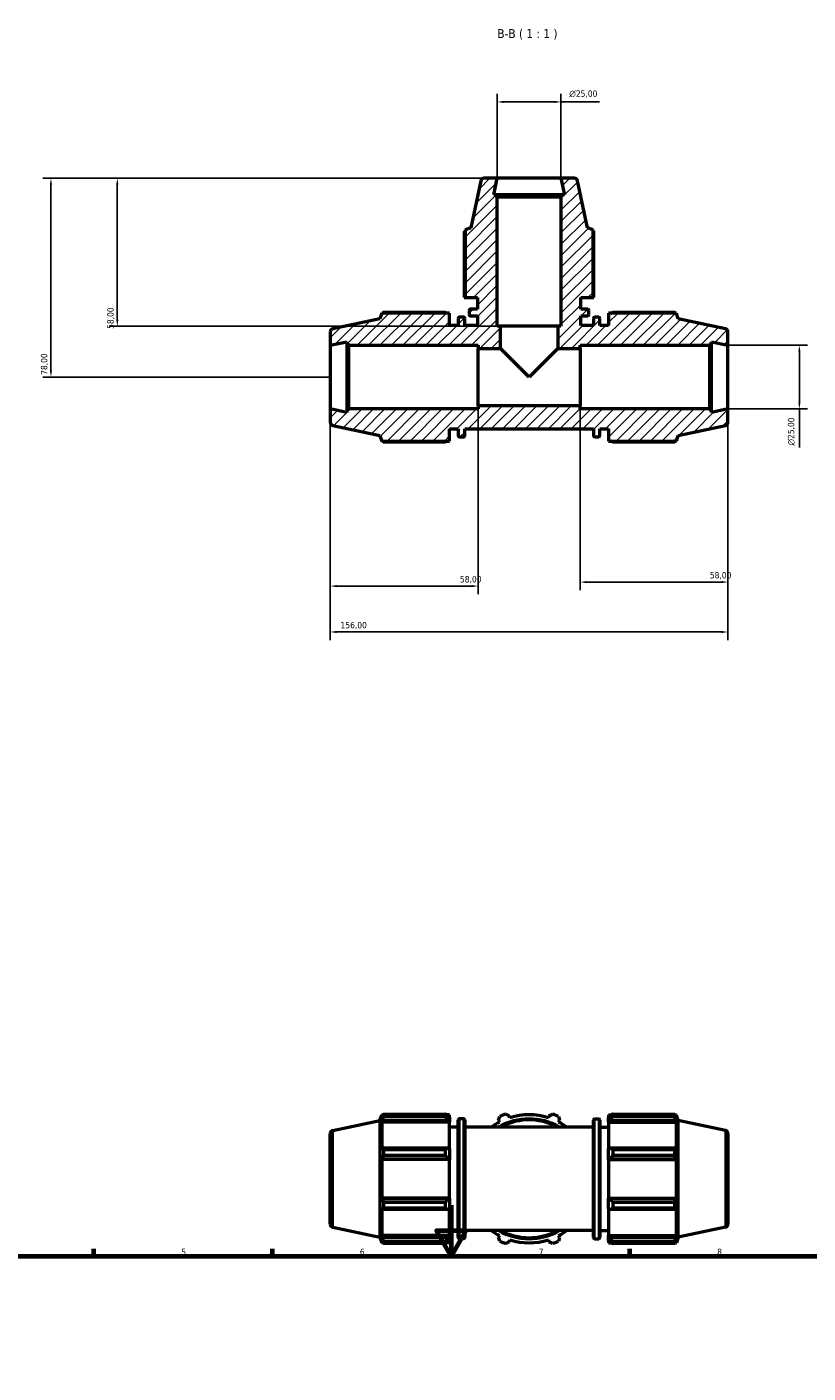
# Model space of a CAD drawing. Header units: millimetres. Extents: x 0 to 960, y 0 to 1056.
# Tile 6 of 7: x 254 to 560, y 528 to 1056. Entities that reach past the tile are written whole.
import ezdxf

# ---------------------------------------------------------------- set-up
doc = ezdxf.new("R2010")
doc.units = ezdxf.units.MM
for name, color, linetype, lineweight in [('Border (ISO)', 7, 'Continuous', 70), ('Dimension (ISO)', 7, 'Continuous', 25), ('Hatch (ISO)', 7, 'Continuous', 18), ('Symbol (ISO)', 7, 'Continuous', 25), ('Visible (ISO)', 7, 'Continuous', 50), ('Visible Narrow (ISO)', 7, 'Continuous', 35)]:
    doc.layers.add(name, color=color, linetype=linetype, lineweight=lineweight)
doc.styles.add('Label Text (ISO)', font='tahoma.ttf')
doc.styles.add('Note Text (ISO)', font='tahoma.ttf')
doc.dimstyles.new('Default (ISO)', dxfattribs={"dimtxt": 2.5, "dimasz": 2.5, "dimexe": 3.175, "dimexo": 0, "dimgap": 0.762, "dimtad": 1, "dimrnd": 1e-08, "dimzin": 0, "dimtxsty": 'Note Text (ISO)', "dimcen": 0.09, "dimdle": 10, "dimclrd": 256, "dimclre": 256, "dimclrt": 232, "dimazin": 0, "dimtfac": 1.40208, "dimtmove": 0, "dimatfit": 3, "dimfxl": 1, "dimtolj": 1, "dimtzin": 0, "dimlwd": -1, "dimlwe": -1, "dimarcsym": 0})

# ---------------------------------------------------------------- blocks, each defined once
blk = doc.blocks.new('Borders Default Border')
at = {"layer": 'Border (ISO)'}
for p, q in [((280.33, 574), (280.33, 576.9)), ((350.42, 574), (350.42, 576.9)), ((490.58, 574), (490.58, 576.9))]:
    blk.add_line(p, q, dxfattribs=at)
at = {"layer": 'Border (ISO)', "flags": 128}
for points in [[(420.5, 594), (420.5, 574), (414.73, 584), (426.27, 584), (420.5, 574)], [(20, 20), (20, 574), (821, 574), (821, 20), (20, 20)]]:
    blk.add_lwpolyline(points, dxfattribs=at)
at = {"layer": 'Border (ISO)', "color": 232, "true_color": 0xca0064, "char_height": 2.5, "attachment_point": 7, "style": 'Note Text (ISO)'}
for s, insert in [('5', (314.64, 574.35)), ('6', (384.66, 574.35)), ('7', (454.77, 574.4)), ('8', (524.81, 574.34))]:
    blk.add_mtext(s, dxfattribs=dict(at, insert=insert))
blk = doc.blocks.new('*D7')
at = {"layer": 'Defpoints', "color": 0, "transparency": 16777216}
for p in [(529.03, 931.37), (529.03, 906.37), (557.03, 906.37)]:
    blk.add_point(p, dxfattribs=at)
at = {"layer": 'Dimension (ISO)', "transparency": 16777216}
for p, q in [((529.03, 931.37), (560.21, 931.37)), ((557.03, 928.87), (557.03, 908.87)), ((529.03, 906.37), (560.21, 906.37)), ((557.03, 906.37), (557.03, 891.24))]:
    blk.add_line(p, q, dxfattribs=at)
for points in [[(556.61, 928.87), (557.45, 928.87), (557.03, 931.37)], [(556.61, 908.87), (557.45, 908.87), (557.03, 906.37)]]:
    blk.add_solid(points, dxfattribs=at)
at = {"layer": 'Dimension (ISO)', "color": 232, "true_color": 0xca0064, "transparency": 16777216, "insert": (552.51, 892), "char_height": 2.5, "attachment_point": 1, "rotation": 90, "style": 'Note Text (ISO)'}
blk.add_mtext('\\A1;\\fAIGDT|b0|i0;\\H2.5000;\\ln\\fTahoma|b0|i0;\\H2.5000;25,00', dxfattribs=at)
blk = doc.blocks.new('*D8')
at = {"layer": 'Defpoints', "color": 0, "transparency": 16777216}
for p in [(463.53, 1026.81), (438.53, 996.87), (463.53, 996.87)]:
    blk.add_point(p, dxfattribs=at)
at = {"layer": 'Dimension (ISO)', "transparency": 16777216}
for p, q in [((438.53, 996.87), (438.53, 1029.99)), ((463.53, 996.87), (463.53, 1029.99)), ((441.03, 1026.81), (461.03, 1026.81)), ((463.53, 1026.81), (478.67, 1026.81))]:
    blk.add_line(p, q, dxfattribs=at)
for points in [[(441.03, 1027.23), (441.03, 1026.4), (438.53, 1026.81)], [(461.03, 1027.23), (461.03, 1026.4), (463.53, 1026.81)]]:
    blk.add_solid(points, dxfattribs=at)
at = {"layer": 'Dimension (ISO)', "color": 232, "true_color": 0xca0064, "transparency": 16777216, "insert": (466.79, 1031.34), "char_height": 2.5, "attachment_point": 1, "style": 'Note Text (ISO)'}
blk.add_mtext('\\A1;\\fAIGDT|b0|i0;\\H2.5000;\\ln\\fTahoma|b0|i0;\\H2.5000;25,00', dxfattribs=at)
blk = doc.blocks.new('*D9')
at = {"layer": 'Defpoints', "color": 0, "transparency": 16777216}
for p in [(438.53, 996.87), (289.53, 938.87), (439.78, 938.87)]:
    blk.add_point(p, dxfattribs=at)
at = {"layer": 'Dimension (ISO)', "transparency": 16777216}
for p, q in [((438.53, 996.87), (286.36, 996.87)), ((289.53, 994.37), (289.53, 941.37)), ((439.78, 938.87), (286.36, 938.87))]:
    blk.add_line(p, q, dxfattribs=at)
for points in [[(289.11, 994.37), (289.95, 994.37), (289.53, 996.87)], [(289.11, 941.37), (289.95, 941.37), (289.53, 938.87)]]:
    blk.add_solid(points, dxfattribs=at)
at = {"layer": 'Dimension (ISO)', "color": 232, "true_color": 0xca0064, "transparency": 16777216, "insert": (285.59, 937.77), "char_height": 2.5, "attachment_point": 1, "rotation": 90, "style": 'Note Text (ISO)'}
blk.add_mtext('\\A1;58,00', dxfattribs=at)
blk = doc.blocks.new('*D10')
at = {"layer": 'Defpoints', "color": 0, "transparency": 16777216}
for p in [(438.53, 996.87), (263.51, 918.87), (373.03, 918.87)]:
    blk.add_point(p, dxfattribs=at)
at = {"layer": 'Dimension (ISO)', "transparency": 16777216}
for p, q in [((438.53, 996.87), (260.33, 996.87)), ((263.51, 994.37), (263.51, 921.37)), ((373.03, 918.87), (260.33, 918.87))]:
    blk.add_line(p, q, dxfattribs=at)
for points in [[(263.09, 994.37), (263.92, 994.37), (263.51, 996.87)], [(263.09, 921.37), (263.92, 921.37), (263.51, 918.87)]]:
    blk.add_solid(points, dxfattribs=at)
at = {"layer": 'Dimension (ISO)', "color": 232, "true_color": 0xca0064, "transparency": 16777216, "insert": (259.56, 919.75), "char_height": 2.5, "attachment_point": 1, "rotation": 90, "style": 'Note Text (ISO)'}
blk.add_mtext('\\A1;78,00', dxfattribs=at)
blk = doc.blocks.new('*D11')
at = {"layer": 'Defpoints', "color": 0, "transparency": 16777216}
for p in [(373.03, 906.37), (431.03, 907.62), (431.03, 836.87)]:
    blk.add_point(p, dxfattribs=at)
at = {"layer": 'Dimension (ISO)', "transparency": 16777216}
for p, q in [((373.03, 906.37), (373.03, 833.69)), ((431.03, 907.62), (431.03, 833.69)), ((375.53, 836.87), (428.53, 836.87))]:
    blk.add_line(p, q, dxfattribs=at)
for points in [[(375.53, 837.29), (375.53, 836.45), (373.03, 836.87)], [(428.53, 837.29), (428.53, 836.45), (431.03, 836.87)]]:
    blk.add_solid(points, dxfattribs=at)
at = {"layer": 'Dimension (ISO)', "color": 232, "true_color": 0xca0064, "transparency": 16777216, "insert": (423.93, 840.81), "char_height": 2.5, "attachment_point": 1, "style": 'Note Text (ISO)'}
blk.add_mtext('\\A1;58,00', dxfattribs=at)
blk = doc.blocks.new('*D12')
at = {"layer": 'Defpoints', "color": 0, "transparency": 16777216}
for p in [(471.03, 907.62), (529.03, 906.37), (529.03, 838.45)]:
    blk.add_point(p, dxfattribs=at)
at = {"layer": 'Dimension (ISO)', "transparency": 16777216}
for p, q in [((471.03, 907.62), (471.03, 835.27)), ((529.03, 906.37), (529.03, 835.27)), ((473.53, 838.45), (526.53, 838.45))]:
    blk.add_line(p, q, dxfattribs=at)
for points in [[(473.53, 838.87), (473.53, 838.03), (471.03, 838.45)], [(526.53, 838.87), (526.53, 838.03), (529.03, 838.45)]]:
    blk.add_solid(points, dxfattribs=at)
at = {"layer": 'Dimension (ISO)', "color": 232, "true_color": 0xca0064, "transparency": 16777216, "insert": (521.93, 842.39), "char_height": 2.5, "attachment_point": 1, "style": 'Note Text (ISO)'}
blk.add_mtext('\\A1;58,00', dxfattribs=at)
blk = doc.blocks.new('*D13')
at = {"layer": 'Defpoints', "color": 0, "transparency": 16777216}
for p in [(373.03, 906.37), (529.03, 906.37), (373.03, 818.87)]:
    blk.add_point(p, dxfattribs=at)
at = {"layer": 'Dimension (ISO)', "transparency": 16777216}
for p, q in [((373.03, 906.37), (373.03, 815.69)), ((529.03, 906.37), (529.03, 815.69)), ((526.53, 818.87), (375.53, 818.87))]:
    blk.add_line(p, q, dxfattribs=at)
for points in [[(375.53, 819.29), (375.53, 818.45), (373.03, 818.87)], [(526.53, 819.29), (526.53, 818.45), (529.03, 818.87)]]:
    blk.add_solid(points, dxfattribs=at)
at = {"layer": 'Dimension (ISO)', "color": 232, "true_color": 0xca0064, "transparency": 16777216, "insert": (377.08, 822.8), "char_height": 2.5, "attachment_point": 1, "style": 'Note Text (ISO)'}
blk.add_mtext('\\A1;156,00', dxfattribs=at)

msp = doc.modelspace()

# ---------------------------------------------------------------- hatches: boundary and pattern name
at = {"layer": 'Hatch (ISO)'}
h = msp.add_hatch(dxfattribs=at)
h.set_pattern_fill('ANSI31', color=256, scale=25.4, style=0)
h.set_pattern_definition([(45, (0, 0), (-2.245064, 2.245064), [])])
edge = h.paths.add_edge_path()
edge.add_line((425.9212, 950.0694), (430.7812, 950.0694))
edge.add_line((430.7812, 950.0694), (430.7812, 945.5094))
edge.add_line((430.7812, 945.5094), (428.0412, 945.5094))
edge.add_ellipse((428.0412, 945.0094), major_axis=(0, 0.5), ratio=1, start_angle=0, end_angle=90)
edge.add_line((427.5412, 945.0094), (427.5412, 943.4094))
edge.add_ellipse((428.0412, 943.4094), major_axis=(-0.5, 0), ratio=1, start_angle=0, end_angle=90)
edge.add_line((428.0412, 942.9094), (430.7812, 942.9094))
edge.add_line((430.7812, 942.9094), (430.7812, 939.1194))
edge.add_line((430.7812, 939.1194), (425.8312, 939.1194))
edge.add_line((425.8312, 939.1194), (425.8312, 941.8594))
edge.add_ellipse((425.3312, 941.8594), major_axis=(0.5, 0), ratio=1, start_angle=0, end_angle=90)
edge.add_line((425.3312, 942.3594), (423.7312, 942.3594))
edge.add_ellipse((423.7312, 941.8594), major_axis=(0, 0.5), ratio=1, start_angle=0, end_angle=90)
edge.add_line((423.2312, 941.8594), (423.2312, 939.1194))
edge.add_line((423.2312, 939.1194), (419.8312, 939.1194))
edge.add_line((419.8312, 939.1194), (419.8312, 943.9794))
edge.add_line((419.8312, 943.9794), (393.251, 943.9794))
edge.add_line((393.251, 943.9794), (392.5312, 941.7643))
edge.add_line((392.5312, 941.7643), (374.0213, 937.8299))
edge.add_ellipse((374.2812, 936.6072), major_axis=(-0.2599, 1.2227), ratio=1, start_angle=0, end_angle=78)
edge.add_line((373.0312, 936.6072), (373.0312, 931.3694))
edge.add_line((373.0312, 931.3694), (379.5312, 932.7511))
edge.add_line((379.5312, 932.7511), (379.5312, 932.1194))
edge.add_line((379.5312, 932.1194), (380.2812, 931.3694))
edge.add_line((380.2812, 931.3694), (431.0312, 931.3694))
edge.add_line((431.0312, 931.3694), (431.0312, 930.1194))
edge.add_line((431.0312, 930.1194), (439.7812, 930.1194))
edge.add_line((439.7812, 930.1194), (439.7812, 938.8694))
edge.add_line((439.7812, 938.8694), (438.5312, 938.8694))
edge.add_line((438.5312, 938.8694), (438.5312, 989.6194))
edge.add_line((438.5312, 989.6194), (437.7812, 990.3694))
edge.add_line((437.7812, 990.3694), (437.1496, 990.3694))
edge.add_line((437.1496, 990.3694), (438.5312, 996.8694))
edge.add_line((438.5312, 996.8694), (433.2934, 996.8694))
edge.add_ellipse((433.2934, 995.6194), major_axis=(0, 1.25), ratio=1, start_angle=0, end_angle=78)
edge.add_line((432.0708, 995.8793), (428.1364, 977.3694))
edge.add_line((428.1364, 977.3694), (425.9212, 976.6497))
edge.add_line((425.9212, 976.6497), (425.9212, 950.0694))
edge = h.paths.add_edge_path()
edge.add_ellipse((527.7812, 901.1317), major_axis=(0.2599, -1.2227), ratio=1, start_angle=0, end_angle=78)
edge.add_line((529.0312, 901.1317), (529.0312, 906.3694))
edge.add_line((529.0312, 906.3694), (522.5312, 904.9878))
edge.add_line((522.5312, 904.9878), (522.5312, 905.6194))
edge.add_line((522.5312, 905.6194), (521.7812, 906.3694))
edge.add_line((521.7812, 906.3694), (471.0312, 906.3694))
edge.add_line((471.0312, 906.3694), (471.0312, 907.6194))
edge.add_line((471.0312, 907.6194), (431.0312, 907.6194))
edge.add_line((431.0312, 907.6194), (431.0312, 906.3694))
edge.add_line((431.0312, 906.3694), (380.2812, 906.3694))
edge.add_line((380.2812, 906.3694), (379.5312, 905.6194))
edge.add_line((379.5312, 905.6194), (379.5312, 904.9878))
edge.add_line((379.5312, 904.9878), (373.0312, 906.3694))
edge.add_line((373.0312, 906.3694), (373.0312, 901.1317))
edge.add_ellipse((374.2812, 901.1317), major_axis=(-1.25, 0), ratio=1, start_angle=0, end_angle=78)
edge.add_line((374.0213, 899.909), (392.5312, 895.9746))
edge.add_line((392.5312, 895.9746), (393.251, 893.7594))
edge.add_line((393.251, 893.7594), (419.8312, 893.7594))
edge.add_line((419.8312, 893.7594), (419.8312, 898.6194))
edge.add_line((419.8312, 898.6194), (423.2312, 898.6194))
edge.add_line((423.2312, 898.6194), (423.2312, 895.8794))
edge.add_ellipse((423.7312, 895.8794), major_axis=(-0.5, 0), ratio=1, start_angle=0, end_angle=90)
edge.add_line((423.7312, 895.3794), (425.3312, 895.3794))
edge.add_ellipse((425.3312, 895.8794), major_axis=(0, -0.5), ratio=1, start_angle=0, end_angle=90)
edge.add_line((425.8312, 895.8794), (425.8312, 898.6194))
edge.add_line((425.8312, 898.6194), (476.2312, 898.6194))
edge.add_line((476.2312, 898.6194), (476.2312, 895.8794))
edge.add_ellipse((476.7312, 895.8794), major_axis=(-0.5, 0), ratio=1, start_angle=0, end_angle=90)
edge.add_line((476.7312, 895.3794), (478.3312, 895.3794))
edge.add_ellipse((478.3312, 895.8794), major_axis=(0, -0.5), ratio=1, start_angle=0, end_angle=90)
edge.add_line((478.8312, 895.8794), (478.8312, 898.6194))
edge.add_line((478.8312, 898.6194), (482.2312, 898.6194))
edge.add_line((482.2312, 898.6194), (482.2312, 893.7594))
edge.add_line((482.2312, 893.7594), (508.8115, 893.7594))
edge.add_line((508.8115, 893.7594), (509.5312, 895.9746))
edge.add_line((509.5312, 895.9746), (528.0411, 899.909))
edge = h.paths.add_edge_path()
edge.add_ellipse((527.7812, 936.6072), major_axis=(1.25, 0), ratio=1, start_angle=0, end_angle=78)
edge.add_line((528.0411, 937.8299), (509.5312, 941.7643))
edge.add_line((509.5312, 941.7643), (508.8115, 943.9794))
edge.add_line((508.8115, 943.9794), (482.2312, 943.9794))
edge.add_line((482.2312, 943.9794), (482.2312, 939.1194))
edge.add_line((482.2312, 939.1194), (478.8312, 939.1194))
edge.add_line((478.8312, 939.1194), (478.8312, 941.8594))
edge.add_ellipse((478.3312, 941.8594), major_axis=(0.5, 0), ratio=1, start_angle=0, end_angle=90)
edge.add_line((478.3312, 942.3594), (476.7312, 942.3594))
edge.add_ellipse((476.7312, 941.8594), major_axis=(0, 0.5), ratio=1, start_angle=0, end_angle=90)
edge.add_line((476.2312, 941.8594), (476.2312, 939.1194))
edge.add_line((476.2312, 939.1194), (471.2812, 939.1194))
edge.add_line((471.2812, 939.1194), (471.2812, 942.9094))
edge.add_line((471.2812, 942.9094), (474.0212, 942.9094))
edge.add_ellipse((474.0212, 943.4094), major_axis=(0, -0.5), ratio=1, start_angle=0, end_angle=90)
edge.add_line((474.5212, 943.4094), (474.5212, 945.0094))
edge.add_ellipse((474.0212, 945.0094), major_axis=(0.5, 0), ratio=1, start_angle=0, end_angle=90)
edge.add_line((474.0212, 945.5094), (471.2812, 945.5094))
edge.add_line((471.2812, 945.5094), (471.2812, 950.0694))
edge.add_line((471.2812, 950.0694), (476.1412, 950.0694))
edge.add_line((476.1412, 950.0694), (476.1412, 976.6497))
edge.add_line((476.1412, 976.6497), (473.9261, 977.3694))
edge.add_line((473.9261, 977.3694), (469.9917, 995.8793))
edge.add_ellipse((468.769, 995.6194), major_axis=(1.2227, 0.2599), ratio=1, start_angle=0, end_angle=78)
edge.add_line((468.769, 996.8694), (463.5312, 996.8694))
edge.add_line((463.5312, 996.8694), (464.9128, 990.3694))
edge.add_line((464.9128, 990.3694), (464.2812, 990.3694))
edge.add_line((464.2812, 990.3694), (463.5312, 989.6194))
edge.add_line((463.5312, 989.6194), (463.5312, 938.8694))
edge.add_line((463.5312, 938.8694), (462.2812, 938.8694))
edge.add_line((462.2812, 938.8694), (462.2812, 930.1194))
edge.add_line((462.2812, 930.1194), (471.0312, 930.1194))
edge.add_line((471.0312, 930.1194), (471.0312, 931.3694))
edge.add_line((471.0312, 931.3694), (521.7812, 931.3694))
edge.add_line((521.7812, 931.3694), (522.5312, 932.1194))
edge.add_line((522.5312, 932.1194), (522.5312, 932.7511))
edge.add_line((522.5312, 932.7511), (529.0312, 931.3694))
edge.add_line((529.0312, 931.3694), (529.0312, 936.6072))

# ---------------------------------------------------------------- linework, layer by layer
at = {"layer": 'Visible (ISO)'}
for p, q in [((432.0708, 995.8793), (428.1364, 977.3694)), ((438.5312, 996.8694), (433.2934, 996.8694)), ((437.1496, 990.3694), (438.5312, 996.8694)), ((463.5312, 996.8694), (438.5312, 996.8694)), ((468.769, 996.8694), (463.5312, 996.8694)), ((463.5312, 996.8694), (464.9128, 990.3694)), ((473.9261, 977.3694), (469.9917, 995.8793)), ((437.7812, 990.3694), (437.1496, 990.3694)), ((438.5312, 989.6194), (437.7812, 990.3694)), ((464.2812, 990.3694), (437.7812, 990.3694)), ((438.5312, 938.8694), (438.5312, 989.6194)), ((438.5312, 989.6194), (463.5312, 989.6194)), ((464.2812, 990.3694), (463.5312, 989.6194)), ((463.5312, 989.6194), (463.5312, 938.8694)), ((464.9128, 990.3694), (464.2812, 990.3694)), ((428.1364, 977.3694), (425.9212, 976.6497)), ((476.1412, 976.6497), (473.9261, 977.3694)), ((425.6262, 976.0356), (425.6262, 950.0694)), ((425.9212, 976.6497), (425.9212, 950.0694)), ((476.1412, 950.0694), (476.1412, 976.6497)), ((476.4363, 950.0694), (476.4363, 976.0356)), ((425.6262, 950.0694), (425.9212, 950.0694)), ((425.9212, 950.0694), (430.7812, 950.0694)), ((430.7812, 945.5094), (428.0412, 945.5094)), ((430.7812, 950.0694), (430.7812, 945.5094)), ((471.2812, 945.5094), (471.2812, 950.0694)), ((471.2812, 950.0694), (476.1412, 950.0694)), ((474.0212, 945.5094), (471.2812, 945.5094)), ((476.1412, 950.0694), (476.4363, 950.0694)), ((392.5312, 941.7643), (374.0213, 937.8299)), ((393.251, 943.9794), (392.5312, 941.7643)), ((419.8312, 943.9794), (393.251, 943.9794)), ((418.2112, 944.2745), (393.8651, 944.2745)), ((419.8312, 939.1194), (419.8312, 943.9794)), ((423.2312, 941.8594), (423.2312, 939.1194)), ((425.3312, 942.3594), (423.7312, 942.3594)), ((425.8312, 939.1194), (425.8312, 941.8594)), ((427.5412, 945.0094), (427.5412, 943.4094)), ((428.0412, 942.9094), (430.7812, 942.9094)), ((430.7812, 942.9094), (430.7812, 939.1194)), ((471.2812, 939.1194), (471.2812, 942.9094)), ((471.2812, 942.9094), (474.0212, 942.9094)), ((474.5212, 943.4094), (474.5212, 945.0094)), ((476.2312, 941.8594), (476.2312, 939.1194)), ((478.3312, 942.3594), (476.7312, 942.3594)), ((478.8312, 939.1194), (478.8312, 941.8594)), ((508.8115, 943.9794), (482.2312, 943.9794)), ((482.2312, 943.9794), (482.2312, 939.1194)), ((508.1974, 944.2745), (483.8512, 944.2745)), ((509.5312, 941.7643), (508.8115, 943.9794)), ((528.0411, 937.8299), (509.5312, 941.7643)), ((373.0312, 936.6072), (373.0312, 931.3694)), ((423.2312, 939.1194), (419.8312, 939.1194)), ((430.7812, 939.1194), (425.8312, 939.1194)), ((439.7812, 938.8694), (438.5312, 938.8694)), ((439.7812, 930.1194), (439.7812, 938.8694)), ((462.2812, 938.8694), (439.7812, 938.8694)), ((463.5312, 938.8694), (462.2812, 938.8694)), ((462.2812, 938.8694), (462.2812, 930.1194)), ((476.2312, 939.1194), (471.2812, 939.1194)), ((482.2312, 939.1194), (478.8312, 939.1194)), ((529.0312, 931.3694), (529.0312, 936.6072)), ((373.0312, 931.3694), (379.5312, 932.7511)), ((373.0312, 931.3694), (373.0312, 906.3694)), ((379.5312, 932.7511), (379.5312, 932.1194)), ((379.5312, 932.1194), (380.2812, 931.3694)), ((379.5312, 932.1194), (379.5312, 905.6194)), ((380.2812, 931.3694), (431.0312, 931.3694)), ((380.2812, 906.3694), (380.2812, 931.3694)), ((431.0312, 931.3694), (431.0312, 930.1194)), ((431.0312, 930.1194), (439.7812, 930.1194)), ((431.0312, 907.6194), (431.0312, 930.1194)), ((451.0312, 918.8694), (439.7812, 930.1194)), ((462.2812, 930.1194), (451.0312, 918.8694)), ((462.2812, 930.1194), (471.0312, 930.1194)), ((471.0312, 930.1194), (471.0312, 931.3694)), ((471.0312, 931.3694), (521.7812, 931.3694)), ((471.0312, 930.1194), (471.0312, 907.6194)), ((521.7812, 931.3694), (522.5312, 932.1194)), ((521.7812, 931.3694), (521.7812, 906.3694)), ((522.5312, 932.1194), (522.5312, 932.7511)), ((522.5312, 932.7511), (529.0312, 931.3694)), ((522.5312, 905.6194), (522.5312, 932.1194)), ((529.0312, 906.3694), (529.0312, 931.3694)), ((379.5312, 904.9878), (373.0312, 906.3694)), ((373.0312, 906.3694), (373.0312, 901.1317)), ((380.2812, 906.3694), (379.5312, 905.6194)), ((379.5312, 905.6194), (379.5312, 904.9878)), ((431.0312, 906.3694), (380.2812, 906.3694)), ((471.0312, 907.6194), (431.0312, 907.6194)), ((431.0312, 907.6194), (431.0312, 906.3694)), ((471.0312, 906.3694), (471.0312, 907.6194)), ((521.7812, 906.3694), (471.0312, 906.3694)), ((522.5312, 905.6194), (521.7812, 906.3694)), ((529.0312, 906.3694), (522.5312, 904.9878)), ((522.5312, 904.9878), (522.5312, 905.6194)), ((529.0312, 901.1317), (529.0312, 906.3694)), ((374.0213, 899.909), (392.5312, 895.9746)), ((419.8312, 893.7594), (419.8312, 898.6194)), ((419.8312, 898.6194), (423.2312, 898.6194)), ((423.2312, 898.6194), (423.2312, 895.8794)), ((425.8312, 895.8794), (425.8312, 898.6194)), ((425.8312, 898.6194), (476.2312, 898.6194)), ((476.2312, 898.6194), (476.2312, 895.8794)), ((478.8312, 895.8794), (478.8312, 898.6194)), ((478.8312, 898.6194), (482.2312, 898.6194)), ((482.2312, 898.6194), (482.2312, 893.7594)), ((509.5312, 895.9746), (528.0411, 899.909)), ((392.5312, 895.9746), (393.251, 893.7594)), ((393.251, 893.7594), (419.8312, 893.7594)), ((393.8651, 893.4644), (418.2112, 893.4644)), ((423.7312, 895.3794), (425.3312, 895.3794)), ((476.7312, 895.3794), (478.3312, 895.3794)), ((482.2312, 893.7594), (508.8115, 893.7594)), ((483.8512, 893.4644), (508.1974, 893.4644)), ((508.8115, 893.7594), (509.5312, 895.9746)), ((392.5312, 627.2355), (393.251, 629.4506)), ((393.251, 629.4506), (393.251, 628.2885)), ((393.7122, 629.4506), (393.251, 629.4506)), ((393.5141, 629.061), (393.251, 628.2885)), ((393.8651, 629.7457), (418.2112, 629.7457)), ((393.8651, 629.7457), (393.8651, 628.7694)), ((418.2112, 628.7694), (393.8651, 628.7694)), ((418.2112, 628.7694), (418.2112, 629.7457)), ((419.8312, 629.4506), (418.6818, 629.4506)), ((419.8312, 628.546), (419.2912, 629.061)), ((419.8312, 628.546), (419.8312, 629.4506)), ((419.8312, 628.546), (419.8312, 626.853)), ((439.0627, 627.3319), (439.5318, 628.7694)), ((441.8888, 629.7457), (443.2369, 629.061)), ((443.4805, 628.2885), (443.2369, 629.061)), ((458.8255, 629.061), (458.5819, 628.2885)), ((458.8255, 629.061), (460.1736, 629.7457)), ((462.5307, 628.7694), (462.9997, 627.3319)), ((482.2312, 629.4506), (482.2312, 628.546)), ((482.2312, 629.4506), (483.3806, 629.4506)), ((482.7712, 629.061), (482.2312, 628.546)), ((482.2312, 626.853), (482.2312, 628.546)), ((483.8512, 629.7457), (483.8512, 628.7694)), ((483.8512, 629.7457), (508.1974, 629.7457)), ((508.1974, 628.7694), (483.8512, 628.7694)), ((508.1974, 628.7694), (508.1974, 629.7457)), ((508.3503, 629.4506), (508.8115, 629.4506)), ((508.8115, 628.2885), (508.5483, 629.061)), ((508.8115, 628.2885), (508.8115, 629.4506)), ((509.5312, 627.2355), (508.8115, 629.4506)), ((374.0213, 623.3011), (392.5312, 627.2355)), ((392.5312, 627.2355), (392.5312, 581.4458)), ((393.251, 626.6135), (393.5141, 627.3319)), ((393.251, 626.6135), (393.251, 615.9351)), ((419.8312, 626.6135), (393.251, 626.6135)), ((393.5141, 627.3319), (419.2912, 627.3319)), ((419.2912, 627.3319), (419.8312, 626.853)), ((419.8312, 626.853), (419.8312, 626.6135)), ((419.8312, 616.0598), (419.8312, 626.6135)), ((423.2312, 624.5906), (419.8312, 624.5906)), ((423.2312, 581.3506), (423.2312, 627.3306)), ((425.3312, 627.8306), (423.7312, 627.8306)), ((425.8312, 627.3306), (425.8312, 581.3506)), ((476.2312, 624.5906), (425.8312, 624.5906)), ((439.0627, 627.3319), (439.4367, 626.6135)), ((462.6257, 626.6135), (462.9997, 627.3319)), ((476.2312, 581.3506), (476.2312, 627.3306)), ((476.7312, 627.8306), (478.3312, 627.8306)), ((478.8312, 627.3306), (478.8312, 581.3506)), ((478.8312, 624.5906), (482.2312, 624.5906)), ((482.2312, 626.853), (482.7712, 627.3319)), ((482.2312, 626.6135), (482.2312, 626.853)), ((482.2312, 626.6135), (482.2312, 616.0598)), ((482.2312, 626.6135), (508.8115, 626.6135)), ((482.7712, 627.3319), (508.5483, 627.3319)), ((508.5483, 627.3319), (508.8115, 626.6135)), ((508.8115, 615.9351), (508.8115, 626.6135)), ((509.5312, 581.4458), (509.5312, 627.2355)), ((528.0411, 623.3011), (509.5312, 627.2355)), ((373.0312, 586.6029), (373.0312, 622.0784)), ((529.0312, 622.0784), (529.0312, 586.6029)), ((393.5141, 616.3092), (393.251, 615.9351)), ((419.2912, 616.3092), (393.5141, 616.3092)), ((393.8651, 615.8401), (418.2112, 615.8401)), ((393.8651, 615.8401), (393.8651, 613.483)), ((418.2112, 613.483), (393.8651, 613.483)), ((418.2112, 613.483), (418.2112, 615.8401)), ((419.8312, 616.0598), (419.2912, 616.3092)), ((419.8312, 616.0598), (419.8312, 611.9725)), ((482.7712, 616.3092), (482.2312, 616.0598)), ((482.2312, 611.9725), (482.2312, 616.0598)), ((508.5483, 616.3092), (482.7712, 616.3092)), ((483.8512, 615.8401), (483.8512, 613.483)), ((483.8512, 615.8401), (508.1974, 615.8401)), ((508.1974, 613.483), (483.8512, 613.483)), ((508.1974, 613.483), (508.1974, 615.8401)), ((508.8115, 615.9351), (508.5483, 616.3092)), ((393.251, 611.8914), (393.5141, 612.1349)), ((393.251, 611.8914), (393.251, 596.7899)), ((419.8312, 611.8914), (393.251, 611.8914)), ((393.5141, 612.1349), (419.2912, 612.1349)), ((419.2912, 612.1349), (419.8312, 611.9725)), ((419.8312, 611.9725), (419.8312, 611.8914)), ((419.8312, 596.7899), (419.8312, 611.8914)), ((482.2312, 611.9725), (482.7712, 612.1349)), ((482.2312, 611.8914), (482.2312, 611.9725)), ((482.2312, 611.8914), (482.2312, 596.7899)), ((482.2312, 611.8914), (508.8115, 611.8914)), ((482.7712, 612.1349), (508.5483, 612.1349)), ((508.5483, 612.1349), (508.8115, 611.8914)), ((508.8115, 596.7899), (508.8115, 611.8914)), ((393.5141, 596.5463), (393.251, 596.7899)), ((419.8312, 596.7899), (393.251, 596.7899)), ((419.8312, 596.7899), (419.8312, 596.7087)), ((482.2312, 596.7087), (482.2312, 596.7899)), ((482.2312, 596.7899), (508.8115, 596.7899)), ((508.8115, 596.7899), (508.5483, 596.5463)), ((393.251, 592.7461), (393.251, 582.0678)), ((393.251, 592.7461), (393.5141, 592.3721)), ((419.2912, 596.5463), (393.5141, 596.5463)), ((393.5141, 592.3721), (419.2912, 592.3721)), ((393.8651, 595.1983), (418.2112, 595.1983)), ((393.8651, 595.1983), (393.8651, 592.8412)), ((418.2112, 592.8412), (393.8651, 592.8412)), ((418.2112, 592.8412), (418.2112, 595.1983)), ((419.8312, 596.7087), (419.2912, 596.5463)), ((419.2912, 592.3721), (419.8312, 592.6214)), ((419.8312, 596.7087), (419.8312, 592.6214)), ((419.8312, 582.0678), (419.8312, 592.6214)), ((482.2312, 592.6214), (482.2312, 596.7087)), ((482.7712, 596.5463), (482.2312, 596.7087)), ((482.2312, 592.6214), (482.7712, 592.3721)), ((482.2312, 592.6214), (482.2312, 582.0678)), ((508.5483, 596.5463), (482.7712, 596.5463)), ((482.7712, 592.3721), (508.5483, 592.3721)), ((483.8512, 595.1983), (483.8512, 592.8412)), ((483.8512, 595.1983), (508.1974, 595.1983)), ((508.1974, 592.8412), (483.8512, 592.8412)), ((508.1974, 592.8412), (508.1974, 595.1983)), ((508.5483, 592.3721), (508.8115, 592.7461)), ((508.8115, 582.0678), (508.8115, 592.7461)), ((374.0213, 585.3802), (392.5312, 581.4458)), ((392.5312, 581.4458), (393.251, 579.2306)), ((393.5141, 581.3493), (393.251, 582.0678)), ((419.8312, 582.0678), (393.251, 582.0678)), ((419.2912, 581.3493), (393.5141, 581.3493)), ((419.8312, 581.8283), (419.2912, 581.3493)), ((423.2312, 584.0906), (419.8312, 584.0906)), ((419.8312, 582.0678), (419.8312, 581.8283)), ((419.8312, 581.8283), (419.8312, 580.1353)), ((476.2312, 584.0906), (425.8312, 584.0906)), ((439.4367, 582.0678), (439.0627, 581.3493)), ((439.5318, 579.9119), (439.0627, 581.3493)), ((462.9997, 581.3493), (462.5307, 579.9119)), ((462.9997, 581.3493), (462.6257, 582.0678)), ((478.8312, 584.0906), (482.2312, 584.0906)), ((482.2312, 581.8283), (482.2312, 582.0678)), ((482.2312, 582.0678), (508.8115, 582.0678)), ((482.2312, 580.1353), (482.2312, 581.8283)), ((482.7712, 581.3493), (482.2312, 581.8283)), ((508.5483, 581.3493), (482.7712, 581.3493)), ((508.8115, 582.0678), (508.5483, 581.3493)), ((509.5312, 581.4458), (508.8115, 579.2306)), ((528.0411, 585.3802), (509.5312, 581.4458)), ((393.251, 580.3928), (393.251, 579.2306)), ((393.251, 580.3928), (393.5141, 579.6203)), ((393.7122, 579.2306), (393.251, 579.2306)), ((393.8651, 579.9119), (418.2112, 579.9119)), ((393.8651, 579.9119), (393.8651, 578.9356)), ((418.2112, 578.9356), (393.8651, 578.9356)), ((418.2112, 578.9356), (418.2112, 579.9119)), ((419.8312, 579.2306), (418.6818, 579.2306)), ((419.2912, 579.6203), (419.8312, 580.1353)), ((419.8312, 579.2306), (419.8312, 580.1353)), ((425.3312, 580.8506), (423.7312, 580.8506)), ((443.2369, 579.6203), (441.8888, 578.9356)), ((443.2369, 579.6203), (443.4805, 580.3928)), ((458.5819, 580.3928), (458.8255, 579.6203)), ((460.1736, 578.9356), (458.8255, 579.6203)), ((476.7312, 580.8506), (478.3312, 580.8506)), ((482.2312, 580.1353), (482.7712, 579.6203)), ((482.2312, 580.1353), (482.2312, 579.2306)), ((482.2312, 579.2306), (483.3806, 579.2306)), ((483.8512, 579.9119), (483.8512, 578.9356)), ((483.8512, 579.9119), (508.1974, 579.9119)), ((508.1974, 578.9356), (483.8512, 578.9356)), ((508.1974, 578.9356), (508.1974, 579.9119)), ((508.3503, 579.2306), (508.8115, 579.2306)), ((508.5483, 579.6203), (508.8115, 580.3928)), ((508.8115, 579.2306), (508.8115, 580.3928))]:
    msp.add_line(p, q, dxfattribs=at)
for centre, radius, start, end in [((433.2934, 995.6194), 1.25, 90, 168), ((468.769, 995.6194), 1.25, 12, 90), ((428.0412, 945.0094), 0.5, 90, 180), ((474.0212, 945.0094), 0.5, 0, 90), ((423.7312, 941.8594), 0.5, 90, 180), ((425.3312, 941.8594), 0.5, 0, 90), ((428.0412, 943.4094), 0.5, 180, 270), ((474.0212, 943.4094), 0.5, 270, 0), ((476.7312, 941.8594), 0.5, 90, 180), ((478.3312, 941.8594), 0.5, 0, 90), ((374.2812, 936.6072), 1.25, 102, 180), ((527.7812, 936.6072), 1.25, 0, 78), ((374.2812, 901.1317), 1.25, 180, 258), ((527.7812, 901.1317), 1.25, 282, 0), ((423.7312, 895.8794), 0.5, 180, 270), ((425.3312, 895.8794), 0.5, 270, 0), ((476.7312, 895.8794), 0.5, 180, 270), ((478.3312, 895.8794), 0.5, 270, 0), ((451.0312, 604.3406), 27, 109.791984, 115.208016), ((451.0312, 604.3406), 25.11, 72.5, 107.5), ((451.0312, 604.3406), 27, 64.791984, 70.208016), ((374.2812, 622.0784), 1.25, 102, 180), ((423.7312, 627.3306), 0.5, 90, 180), ((425.3312, 627.3306), 0.5, 0, 90), ((451.0312, 604.3406), 25.11, 117.5, 126.249321), ((451.0312, 604.3406), 23.49, 59.549686, 120.450314), ((451.0312, 604.3406), 25.11, 53.750679, 62.5), ((476.7312, 627.3306), 0.5, 90, 180), ((478.3312, 627.3306), 0.5, 0, 90), ((527.7812, 622.0784), 1.25, 0, 78), ((374.2812, 586.6029), 1.25, 180, 258), ((527.7812, 586.6029), 1.25, 282, 0), ((423.7312, 581.3506), 0.5, 180, 270), ((425.3312, 581.3506), 0.5, 270, 0), ((451.0312, 604.3406), 25.11, 233.750679, 242.5), ((451.0312, 604.3406), 23.49, 239.549686, 300.450314), ((451.0312, 604.3406), 25.11, 297.5, 306.249321), ((476.7312, 581.3506), 0.5, 180, 270), ((478.3312, 581.3506), 0.5, 270, 0), ((451.0312, 604.3406), 27, 244.791984, 250.208016), ((451.0312, 604.3406), 25.11, 252.5, 287.5), ((451.0312, 604.3406), 27, 289.791984, 295.208016)]:
    msp.add_arc(centre, radius, start, end, dxfattribs=at)
for points, weights in [([(425.9212, 976.1885), (425.775, 976.1133), (425.6262, 976.0356)], [1.00136742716, 1.00075761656, 1]), ([(476.4363, 976.0356), (476.2875, 976.1133), (476.1412, 976.1885)], [1, 1.00075761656, 1.00136742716]), ([(393.8651, 944.2745), (393.7873, 944.1257), (393.7122, 943.9794)], [1, 1.00075761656, 1.00136742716]), ([(418.2112, 944.2745), (418.4505, 944.1257), (418.6818, 943.9794)], [1.01661918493, 1.01455646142, 1.01234791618]), ([(483.3806, 943.9794), (483.612, 944.1257), (483.8512, 944.2745)], [1.01234791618, 1.01455646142, 1.01661918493]), ([(508.3503, 943.9794), (508.2751, 944.1257), (508.1974, 944.2745)], [1.00136742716, 1.00075761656, 1]), ([(393.7122, 893.7594), (393.7873, 893.6132), (393.8651, 893.4644)], [1.00136742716, 1.00075761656, 1]), ([(418.6818, 893.7594), (418.4505, 893.6132), (418.2112, 893.4644)], [1.01234791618, 1.01455646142, 1.01661918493]), ([(483.8512, 893.4644), (483.612, 893.6132), (483.3806, 893.7594)], [1.01661918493, 1.01455646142, 1.01234791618]), ([(508.1974, 893.4644), (508.2751, 893.6132), (508.3503, 893.7594)], [1, 1.00075761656, 1.00136742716]), ([(393.5141, 629.061), (393.6826, 629.3963), (393.8651, 629.7457)], [1.00274431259, 1.00178018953, 1]), ([(393.8651, 628.7694), (393.6826, 628.036), (393.5141, 627.3319)], [1, 1.00178018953, 1.00274431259]), ([(419.2912, 629.061), (418.7728, 629.3963), (418.2112, 629.7457)], [1.00616272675, 1.01179050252, 1.01661918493]), ([(418.2112, 628.7694), (418.7728, 628.036), (419.2912, 627.3319)], [1.01661918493, 1.01179050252, 1.00616272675]), ([(483.8512, 629.7457), (483.2896, 629.3963), (482.7712, 629.061)], [1.01661918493, 1.01179050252, 1.00616272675]), ([(482.7712, 627.3319), (483.2896, 628.036), (483.8512, 628.7694)], [1.00616272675, 1.01179050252, 1.01661918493]), ([(508.1974, 629.7457), (508.3799, 629.3963), (508.5483, 629.061)], [1, 1.00178018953, 1.00274431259]), ([(508.5483, 627.3319), (508.3799, 628.036), (508.1974, 628.7694)], [1.00274431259, 1.00178018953, 1]), ([(393.5141, 616.3092), (393.6826, 616.0794), (393.8651, 615.8401)], [1.00274431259, 1.00178018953, 1]), ([(393.8651, 613.483), (393.6826, 612.7952), (393.5141, 612.1349)], [1, 1.00178018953, 1.00274431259]), ([(419.2912, 616.3092), (418.7728, 616.0794), (418.2112, 615.8401)], [1.00616272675, 1.01179050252, 1.01661918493]), ([(418.2112, 613.483), (418.7728, 612.7952), (419.2912, 612.1349)], [1.01661918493, 1.01179050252, 1.00616272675]), ([(483.8512, 615.8401), (483.2896, 616.0794), (482.7712, 616.3092)], [1.01661918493, 1.01179050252, 1.00616272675]), ([(482.7712, 612.1349), (483.2896, 612.7952), (483.8512, 613.483)], [1.00616272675, 1.01179050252, 1.01661918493]), ([(508.1974, 615.8401), (508.3799, 616.0794), (508.5483, 616.3092)], [1, 1.00178018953, 1.00274431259]), ([(508.5483, 612.1349), (508.3799, 612.7952), (508.1974, 613.483)], [1.00274431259, 1.00178018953, 1]), ([(393.5141, 596.5463), (393.6826, 595.8861), (393.8651, 595.1983)], [1.00274431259, 1.00178018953, 1]), ([(393.8651, 592.8412), (393.6826, 592.6019), (393.5141, 592.3721)], [1, 1.00178018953, 1.00274431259]), ([(419.2912, 596.5463), (418.7728, 595.8861), (418.2112, 595.1983)], [1.00616272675, 1.01179050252, 1.01661918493]), ([(418.2112, 592.8412), (418.7728, 592.6019), (419.2912, 592.3721)], [1.01661918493, 1.01179050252, 1.00616272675]), ([(483.8512, 595.1983), (483.2896, 595.8861), (482.7712, 596.5463)], [1.01661918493, 1.01179050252, 1.00616272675]), ([(482.7712, 592.3721), (483.2896, 592.6019), (483.8512, 592.8412)], [1.00616272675, 1.01179050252, 1.01661918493]), ([(508.1974, 595.1983), (508.3799, 595.8861), (508.5483, 596.5463)], [1, 1.00178018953, 1.00274431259]), ([(508.5483, 592.3721), (508.3799, 592.6019), (508.1974, 592.8412)], [1.00274431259, 1.00178018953, 1]), ([(393.5141, 581.3493), (393.6826, 580.6453), (393.8651, 579.9119)], [1.00274431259, 1.00178018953, 1]), ([(419.2912, 581.3493), (418.7728, 580.6453), (418.2112, 579.9119)], [1.00616272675, 1.01179050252, 1.01661918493]), ([(483.8512, 579.9119), (483.2896, 580.6453), (482.7712, 581.3493)], [1.01661918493, 1.01179050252, 1.00616272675]), ([(508.1974, 579.9119), (508.3799, 580.6453), (508.5483, 581.3493)], [1, 1.00178018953, 1.00274431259]), ([(393.8651, 578.9356), (393.6826, 579.2849), (393.5141, 579.6203)], [1, 1.00178018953, 1.00274431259]), ([(418.2112, 578.9356), (418.7728, 579.2849), (419.2912, 579.6203)], [1.01661918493, 1.01179050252, 1.00616272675]), ([(482.7712, 579.6203), (483.2896, 579.2849), (483.8512, 578.9356)], [1.00616272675, 1.01179050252, 1.01661918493]), ([(508.5483, 579.6203), (508.3799, 579.2849), (508.1974, 578.9356)], [1.00274431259, 1.00178018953, 1])]:
    msp.add_rational_spline(points, weights, degree=2, dxfattribs=at)
at = {"layer": 'Visible Narrow (ISO)'}
for p, q in [((423.7312, 627.5414), (423.7312, 581.1398)), ((425.3312, 581.1398), (425.3312, 627.5414)), ((476.7312, 627.5414), (476.7312, 581.1398)), ((478.3312, 581.1398), (478.3312, 627.5414)), ((374.0213, 623.0676), (374.0213, 585.6136)), ((528.0411, 585.6136), (528.0411, 623.0676))]:
    msp.add_line(p, q, dxfattribs=at)
for start, end in [(64.567049, 115.432951), (244.567049, 295.432951)]:
    msp.add_arc((451.0312, 604.3406), 22.99, start, end, dxfattribs=at)

# ---------------------------------------------------------------- block references
msp.add_blockref('Borders Default Border', (0, 0))

# ---------------------------------------------------------------- texts
at = {"layer": 'Symbol (ISO)', "insert": (438.5923, 1051.2481), "char_height": 3.5, "attachment_point": 7, "style": 'Label Text (ISO)'}
msp.add_mtext('B-B ( 1 : 1 )', dxfattribs=at)

# ---------------------------------------------------------------- dimensions: what is measured, and where the dimension line sits
at = {"layer": 'Dimension (ISO)'}
for base, p1, p2, angle, picture, middle in [((463.5312, 1026.812), (438.5312, 996.8694), (463.5312, 996.8694), 180, '*D8', (472.3484, 1026.812)), ((557.0312, 906.3694), (529.0312, 931.3694), (529.0312, 906.3694), 90, '*D7', (557.0312, 897.5522))]:
    dim = msp.add_linear_dim(base=base, p1=p1, p2=p2, angle=angle, text='\\fAIGDT|b0|i0;\\H2.5000;\\ln\\fTahoma|b0|i0;\\H2.5000;<>', dimstyle='Default (ISO)', override={"dimdec": 2, "dimtp": 0, "dimtm": 0, "dimtdec": 2, "dimtofl": 0, "dimatfit": 2}, dxfattribs=at)
    dim.commit()
    dim.dimension.update_dxf_attribs({"geometry": picture, "text_midpoint": middle, "dimtype": 160})
for base, p1, p2, angle, picture, middle in [((263.505, 918.8694), (438.5312, 996.8694), (373.0312, 918.8694), 270, '*D10', (263.505, 923.8694)), ((289.5312, 938.8694), (438.5312, 996.8694), (439.7812, 938.8694), 270, '*D9', (289.5312, 941.8694)), ((373.0312, 818.8694), (529.0312, 906.3694), (373.0312, 906.3694), 180, '*D13', (382.0312, 818.8694)), ((529.0312, 838.4498), (471.0312, 907.6194), (529.0312, 906.3694), 180, '*D12', (526.0312, 838.4498))]:
    dim = msp.add_linear_dim(base=base, p1=p1, p2=p2, angle=angle, dimstyle='Default (ISO)', override={"dimdec": 2, "dimtp": 0, "dimtm": 0, "dimtdec": 2, "dimtofl": 0, "dimatfit": 1}, dxfattribs=at)
    dim.commit()
    dim.dimension.update_dxf_attribs({"geometry": picture, "text_midpoint": middle, "dimtype": 160})
dim = msp.add_linear_dim(base=(431.0312, 836.8694), p1=(373.0312, 906.3694), p2=(431.0312, 907.6194), dimstyle='Default (ISO)', override={"dimdec": 2, "dimtp": 0, "dimtm": 0, "dimtdec": 2, "dimtofl": 0, "dimatfit": 1}, dxfattribs=at)
dim.commit()
dim.dimension.update_dxf_attribs({"geometry": '*D11', "text_midpoint": (428.0312, 836.8694), "dimtype": 160})

doc.saveas('drawing.dxf')
